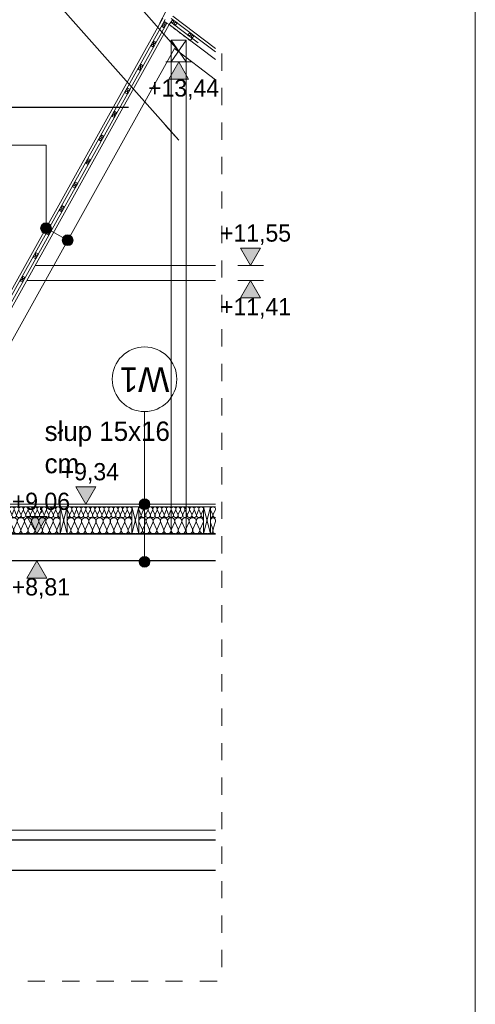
# Model space of a CAD drawing. Extents: x -613240 to -325500, y -25863 to 152403.
# Tile 139 of 254: x -329734 to -325500, y -7636 to 1502. Entities that reach past the tile are written whole.
import ezdxf

# ---------------------------------------------------------------- set-up
doc = ezdxf.new("R2010")
doc.units = 0
doc.header["$MEASUREMENT"] = 0
doc.linetypes.add('HIDDEN', pattern=[11.25, 7.5, -3.75])
doc.linetypes.add('Przerywana', pattern=[320, 160, -160])
for name, color, linetype, lineweight in [('ARCH dach_Nr_Pióra__5', 7, 'Continuous', 13), ('Arch dachowki_Nr_Pióra__21', 7, 'Continuous', 9), ('Arch dachy_Nr_Pióra__5', 7, 'Continuous', 13), ('Arch konstrukcja dachu_Nr_Pióra__21_Nr_Pióra__21', 7, 'Continuous', 9), ('Arch opisy_Nr_Pióra__1', 7, 'Continuous', 25), ('Arch opisy_Nr_Pióra__21', 7, 'Continuous', 9), ('Arch stropy_Nr_Pióra__21', 7, 'Continuous', 9), ('Arch stropy_Nr_Pióra__41', 7, 'Continuous', 15), ('ARCH TABELA_Nr_Pióra__21', 7, 'Continuous', 9), ('INWENT KONST. DREWNIANA_Nr_Pióra__21', 7, 'Continuous', 9), ('INWENT OPISY_Nr_Pióra__21', 7, 'Continuous', 9), ('INWENT WYMIARY_Nr_Pióra__21', 7, 'Continuous', 9), ('INWENT.ŚCIANY_Nr_Pióra__1', 7, 'Continuous', 25), ('Istniejące schody_Nr_Pióra__1', 7, 'Continuous', 25), ('Istniejące schody_Nr_Pióra__21', 7, 'Continuous', 9)]:
    doc.layers.add(name, color=color, linetype=linetype, lineweight=lineweight)
for name, color, linetype in [('Arch ocieplenie', 7, 'Continuous'), ('Arch opisy', 7, 'Continuous'), ('INWENT WYMIARY', 7, 'Continuous')]:
    doc.layers.add(name, color=color, linetype=linetype)
doc.layers.add('Arch ocieplenie_Nr_Pióra__4', color=7, linetype='Continuous', lineweight=13, true_color=0x029e21)
doc.styles.add('GENERATED_STYLE_1', font='txt')
doc.styles.add('GENERATED_STYLE_4', font='txt')
doc.styles.add('GENERATED_STYLE_5', font='txt')
doc.dimstyles.new('GENERATED_STYLE__8', dxfattribs={"dimtxt": 0.18, "dimasz": 182.4, "dimexe": 0.18, "dimexo": 0.0625, "dimgap": 0.09, "dimtad": 0, "dimtih": 1, "dimtoh": 1, "dimdec": 4, "dimzin": 0, "dimdsep": 46, "dimcen": 0.09, "dimadec": 0, "dimazin": 0, "dimtfac": 1, "dimtdec": 4, "dimtmove": 0, "dimatfit": 3, "dimldrblk": 'ARROWHEAD_5', "dimfxl": 0, "dimtolj": 1, "dimtzin": 0, "dimarcsym": 0})

# ---------------------------------------------------------------- blocks, each defined once
blk = doc.blocks.new('Izolacja cieplna 14_163', base_point=(-329956.3, -3269.6))
at = {"layer": 'Arch ocieplenie_Nr_Pióra__4', "linetype": 'Continuous'}
for p, q in [((-329953.5, -3164.3), (-329925.8, -3224.9)), ((-329920.2, -3224.9), (-329892.4, -3164.3)), ((-329886.8, -3164.3), (-329859.1, -3224.9)), ((-329853.5, -3224.9), (-329825.8, -3164.3)), ((-329820.2, -3164.3), (-329792.4, -3224.9)), ((-329786.8, -3224.9), (-329759.1, -3164.3)), ((-329753.5, -3164.3), (-329725.8, -3224.9)), ((-329720.2, -3224.9), (-329692.4, -3164.3)), ((-329686.8, -3164.3), (-329659.1, -3224.9)), ((-329653.5, -3224.9), (-329625.8, -3164.3)), ((-329620.2, -3164.3), (-329592.4, -3224.9)), ((-329586.8, -3224.9), (-329559.1, -3164.3)), ((-329553.5, -3164.3), (-329525.8, -3224.9)), ((-329520.2, -3224.9), (-329492.4, -3164.3)), ((-329486.8, -3164.3), (-329459.1, -3224.9)), ((-329453.5, -3224.9), (-329425.8, -3164.3)), ((-329420.2, -3164.3), (-329392.4, -3224.9)), ((-329386.8, -3224.9), (-329359.1, -3164.3))]:
    blk.add_line(p, q, dxfattribs=at)
for centre, start_param, end_param in [((-329923, -3151.5), 5.870392, 9.837571), ((-329856.3, -3151.5), 5.870392, 9.837571), ((-329789.6, -3151.5), 5.870392, 9.837571), ((-329723, -3151.5), 5.870392, 9.837571), ((-329656.3, -3151.5), 5.870392, 9.837571), ((-329589.6, -3151.5), 5.870392, 9.837571), ((-329523, -3151.5), 5.870392, 9.837571), ((-329456.3, -3151.5), 5.870392, 9.837571), ((-329389.6, -3151.5), 5.870392, 9.837571), ((-329956.3, -3237.7), 4.712389, 6.695979), ((-329889.6, -3237.7), 2.7288, 6.695979), ((-329823, -3237.7), 2.7288, 6.695979), ((-329756.3, -3237.7), 2.7288, 6.695979), ((-329689.6, -3237.7), 2.7288, 6.695979), ((-329623, -3237.7), 2.7288, 6.695979), ((-329556.3, -3237.7), 2.7288, 6.695979), ((-329489.6, -3237.7), 2.7288, 6.695979), ((-329423, -3237.7), 2.7288, 6.695979), ((-329356.3, -3237.7), 2.7288, 4.712389)]:
    blk.add_ellipse(centre, major_axis=(33.3, 0), ratio=0.957051, start_param=start_param, end_param=end_param, dxfattribs=at)
blk = doc.blocks.new('Izolacja cieplna 14_164', base_point=(-329956.3, -3119.6))
at = {"layer": 'Arch ocieplenie_Nr_Pióra__4', "linetype": 'Continuous'}
for p, q in [((-329954.5, -3049.4), (-329936.7, -3089.8)), ((-329933.1, -3089.8), (-329915.2, -3049.4)), ((-329911.6, -3049.4), (-329893.8, -3089.8)), ((-329890.2, -3089.8), (-329872.4, -3049.4)), ((-329868.8, -3049.4), (-329851, -3089.8)), ((-329847.4, -3089.8), (-329829.5, -3049.4)), ((-329825.9, -3049.4), (-329808.1, -3089.8)), ((-329804.5, -3089.8), (-329786.7, -3049.4)), ((-329783.1, -3049.4), (-329765.2, -3089.8)), ((-329761.6, -3089.8), (-329743.8, -3049.4)), ((-329740.2, -3049.4), (-329722.4, -3089.8)), ((-329718.8, -3089.8), (-329701, -3049.4)), ((-329697.4, -3049.4), (-329679.5, -3089.8)), ((-329675.9, -3089.8), (-329658.1, -3049.4)), ((-329654.5, -3049.4), (-329636.7, -3089.8)), ((-329633.1, -3089.8), (-329615.2, -3049.4)), ((-329611.6, -3049.4), (-329593.8, -3089.8)), ((-329590.2, -3089.8), (-329572.4, -3049.4)), ((-329568.8, -3049.4), (-329551, -3089.8)), ((-329547.4, -3089.8), (-329529.5, -3049.4)), ((-329525.9, -3049.4), (-329508.1, -3089.8)), ((-329504.5, -3089.8), (-329486.7, -3049.4)), ((-329483.1, -3049.4), (-329465.2, -3089.8)), ((-329461.6, -3089.8), (-329443.8, -3049.4)), ((-329440.2, -3049.4), (-329422.4, -3089.8)), ((-329418.8, -3089.8), (-329401, -3049.4)), ((-329397.4, -3049.4), (-329379.5, -3089.8)), ((-329375.9, -3089.8), (-329358.1, -3049.4))]:
    blk.add_line(p, q, dxfattribs=at)
for centre, start_param, end_param in [((-329934.9, -3040.9), 5.870392, 9.837571), ((-329956.3, -3098.3), 4.712389, 6.695979), ((-329913.4, -3098.3), 2.7288, 6.695979), ((-329892, -3040.9), 5.870392, 9.837571), ((-329870.6, -3098.3), 2.7288, 6.695979), ((-329849.2, -3040.9), 5.870392, 9.837571), ((-329827.7, -3098.3), 2.7288, 6.695979), ((-329806.3, -3040.9), 5.870392, 9.837571), ((-329784.9, -3098.3), 2.7288, 6.695979), ((-329763.4, -3040.9), 5.870392, 9.837571), ((-329742, -3098.3), 2.7288, 6.695979), ((-329720.6, -3040.9), 5.870392, 9.837571), ((-329699.2, -3098.3), 2.7288, 6.695979), ((-329677.7, -3040.9), 5.870392, 9.837571), ((-329656.3, -3098.3), 2.7288, 6.695979), ((-329634.9, -3040.9), 5.870392, 9.837571), ((-329613.4, -3098.3), 2.7288, 6.695979), ((-329592, -3040.9), 5.870392, 9.837571), ((-329570.6, -3098.3), 2.7288, 6.695979), ((-329549.2, -3040.9), 5.870392, 9.837571), ((-329527.7, -3098.3), 2.7288, 6.695979), ((-329506.3, -3040.9), 5.870392, 9.837571), ((-329484.9, -3098.3), 2.7288, 6.695979), ((-329463.4, -3040.9), 5.870392, 9.837571), ((-329442, -3098.3), 2.7288, 6.695979), ((-329420.6, -3040.9), 5.870392, 9.837571), ((-329399.2, -3098.3), 2.7288, 6.695979), ((-329377.7, -3040.9), 5.870392, 9.837571), ((-329356.3, -3098.3), 2.7288, 4.712389)]:
    blk.add_ellipse(centre, major_axis=(21.4, 0), ratio=0.99253, start_param=start_param, end_param=end_param, dxfattribs=at)
blk = doc.blocks.new('Izolacja cieplna 14_165', base_point=(-329291.3, -3269.6))
at = {"layer": 'Arch ocieplenie_Nr_Pióra__4', "linetype": 'Continuous'}
for p, q in [((-329288.5, -3164.3), (-329260.8, -3224.9)), ((-329255.2, -3224.9), (-329227.4, -3164.3)), ((-329221.8, -3164.3), (-329194.1, -3224.9)), ((-329188.5, -3224.9), (-329160.8, -3164.3)), ((-329155.2, -3164.3), (-329127.4, -3224.9)), ((-329121.8, -3224.9), (-329094.1, -3164.3)), ((-329088.5, -3164.3), (-329060.8, -3224.9)), ((-329055.2, -3224.9), (-329027.4, -3164.3)), ((-329021.8, -3164.3), (-328994.1, -3224.9)), ((-328988.5, -3224.9), (-328960.8, -3164.3)), ((-328955.2, -3164.3), (-328927.4, -3224.9)), ((-328921.8, -3224.9), (-328894.1, -3164.3)), ((-328888.5, -3164.3), (-328860.8, -3224.9)), ((-328855.2, -3224.9), (-328827.4, -3164.3)), ((-328821.8, -3164.3), (-328794.1, -3224.9)), ((-328788.5, -3224.9), (-328760.8, -3164.3)), ((-328755.2, -3164.3), (-328727.4, -3224.9)), ((-328721.8, -3224.9), (-328694.1, -3164.3))]:
    blk.add_line(p, q, dxfattribs=at)
for centre, start_param, end_param in [((-329258, -3151.5), 5.870392, 9.837571), ((-329191.3, -3151.5), 5.870392, 9.837571), ((-329124.6, -3151.5), 5.870392, 9.837571), ((-329058, -3151.5), 5.870392, 9.837571), ((-328991.3, -3151.5), 5.870392, 9.837571), ((-328924.6, -3151.5), 5.870392, 9.837571), ((-328858, -3151.5), 5.870392, 9.837571), ((-328791.3, -3151.5), 5.870392, 9.837571), ((-328724.6, -3151.5), 5.870392, 9.837571), ((-329291.3, -3237.7), 4.712389, 6.695979), ((-329224.6, -3237.7), 2.7288, 6.695979), ((-329158, -3237.7), 2.7288, 6.695979), ((-329091.3, -3237.7), 2.7288, 6.695979), ((-329024.6, -3237.7), 2.7288, 6.695979), ((-328958, -3237.7), 2.7288, 6.695979), ((-328891.3, -3237.7), 2.7288, 6.695979), ((-328824.6, -3237.7), 2.7288, 6.695979), ((-328758, -3237.7), 2.7288, 6.695979), ((-328691.3, -3237.7), 2.7288, 4.712389)]:
    blk.add_ellipse(centre, major_axis=(33.3, 0), ratio=0.957051, start_param=start_param, end_param=end_param, dxfattribs=at)
blk = doc.blocks.new('Izolacja cieplna 14_166', base_point=(-329291.3, -3119.6))
at = {"layer": 'Arch ocieplenie_Nr_Pióra__4', "linetype": 'Continuous'}
for p, q in [((-329289.5, -3049.4), (-329271.7, -3089.8)), ((-329268.1, -3089.8), (-329250.2, -3049.4)), ((-329246.6, -3049.4), (-329228.8, -3089.8)), ((-329225.2, -3089.8), (-329207.4, -3049.4)), ((-329203.8, -3049.4), (-329186, -3089.8)), ((-329182.4, -3089.8), (-329164.5, -3049.4)), ((-329160.9, -3049.4), (-329143.1, -3089.8)), ((-329139.5, -3089.8), (-329121.7, -3049.4)), ((-329118.1, -3049.4), (-329100.2, -3089.8)), ((-329096.6, -3089.8), (-329078.8, -3049.4)), ((-329075.2, -3049.4), (-329057.4, -3089.8)), ((-329053.8, -3089.8), (-329036, -3049.4)), ((-329032.4, -3049.4), (-329014.5, -3089.8)), ((-329010.9, -3089.8), (-328993.1, -3049.4)), ((-328989.5, -3049.4), (-328971.7, -3089.8)), ((-328968.1, -3089.8), (-328950.2, -3049.4)), ((-328946.6, -3049.4), (-328928.8, -3089.8)), ((-328925.2, -3089.8), (-328907.4, -3049.4)), ((-328903.8, -3049.4), (-328886, -3089.8)), ((-328882.4, -3089.8), (-328864.5, -3049.4)), ((-328860.9, -3049.4), (-328843.1, -3089.8)), ((-328839.5, -3089.8), (-328821.7, -3049.4)), ((-328818.1, -3049.4), (-328800.2, -3089.8)), ((-328796.6, -3089.8), (-328778.8, -3049.4)), ((-328775.2, -3049.4), (-328757.4, -3089.8)), ((-328753.8, -3089.8), (-328736, -3049.4)), ((-328732.4, -3049.4), (-328714.5, -3089.8)), ((-328710.9, -3089.8), (-328693.1, -3049.4))]:
    blk.add_line(p, q, dxfattribs=at)
for centre, start_param, end_param in [((-329269.9, -3040.9), 5.870392, 9.837571), ((-329291.3, -3098.3), 4.712389, 6.695979), ((-329248.4, -3098.3), 2.7288, 6.695979), ((-329227, -3040.9), 5.870392, 9.837571), ((-329205.6, -3098.3), 2.7288, 6.695979), ((-329184.2, -3040.9), 5.870392, 9.837571), ((-329162.7, -3098.3), 2.7288, 6.695979), ((-329141.3, -3040.9), 5.870392, 9.837571), ((-329119.9, -3098.3), 2.7288, 6.695979), ((-329098.4, -3040.9), 5.870392, 9.837571), ((-329077, -3098.3), 2.7288, 6.695979), ((-329055.6, -3040.9), 5.870392, 9.837571), ((-329034.2, -3098.3), 2.7288, 6.695979), ((-329012.7, -3040.9), 5.870392, 9.837571), ((-328991.3, -3098.3), 2.7288, 6.695979), ((-328969.9, -3040.9), 5.870392, 9.837571), ((-328948.4, -3098.3), 2.7288, 6.695979), ((-328927, -3040.9), 5.870392, 9.837571), ((-328905.6, -3098.3), 2.7288, 6.695979), ((-328884.2, -3040.9), 5.870392, 9.837571), ((-328862.7, -3098.3), 2.7288, 6.695979), ((-328841.3, -3040.9), 5.870392, 9.837571), ((-328819.9, -3098.3), 2.7288, 6.695979), ((-328798.4, -3040.9), 5.870392, 9.837571), ((-328777, -3098.3), 2.7288, 6.695979), ((-328755.6, -3040.9), 5.870392, 9.837571), ((-328734.2, -3098.3), 2.7288, 6.695979), ((-328712.7, -3040.9), 5.870392, 9.837571), ((-328691.3, -3098.3), 2.7288, 4.712389)]:
    blk.add_ellipse(centre, major_axis=(21.4, 0), ratio=0.99253, start_param=start_param, end_param=end_param, dxfattribs=at)
blk = doc.blocks.new('Izolacja cieplna 14_167', base_point=(-328626.3, -3269.6))
at = {"layer": 'Arch ocieplenie_Nr_Pióra__4', "linetype": 'Continuous'}
for p, q in [((-328623.5, -3164.3), (-328595.8, -3224.9)), ((-328590.2, -3224.9), (-328562.4, -3164.3)), ((-328556.8, -3164.3), (-328529.1, -3224.9)), ((-328523.5, -3224.9), (-328495.8, -3164.3)), ((-328490.2, -3164.3), (-328462.4, -3224.9)), ((-328456.8, -3224.9), (-328429.1, -3164.3)), ((-328423.5, -3164.3), (-328395.8, -3224.9)), ((-328390.2, -3224.9), (-328362.4, -3164.3)), ((-328356.8, -3164.3), (-328329.1, -3224.9)), ((-328323.5, -3224.9), (-328295.8, -3164.3)), ((-328290.2, -3164.3), (-328262.4, -3224.9)), ((-328256.8, -3224.9), (-328229.1, -3164.3)), ((-328223.5, -3164.3), (-328195.8, -3224.9)), ((-328190.2, -3224.9), (-328162.4, -3164.3)), ((-328156.8, -3164.3), (-328129.1, -3224.9)), ((-328123.5, -3224.9), (-328095.8, -3164.3)), ((-328090.2, -3164.3), (-328062.4, -3224.9)), ((-328056.8, -3224.9), (-328029.1, -3164.3))]:
    blk.add_line(p, q, dxfattribs=at)
for centre, start_param, end_param in [((-328593, -3151.5), 5.870392, 9.837571), ((-328526.3, -3151.5), 5.870392, 9.837571), ((-328459.6, -3151.5), 5.870392, 9.837571), ((-328393, -3151.5), 5.870392, 9.837571), ((-328326.3, -3151.5), 5.870392, 9.837571), ((-328259.6, -3151.5), 5.870392, 9.837571), ((-328193, -3151.5), 5.870392, 9.837571), ((-328126.3, -3151.5), 5.870392, 9.837571), ((-328059.6, -3151.5), 5.870392, 9.837571), ((-328626.3, -3237.7), 4.712389, 6.695979), ((-328559.6, -3237.7), 2.7288, 6.695979), ((-328493, -3237.7), 2.7288, 6.695979), ((-328426.3, -3237.7), 2.7288, 6.695979), ((-328359.6, -3237.7), 2.7288, 6.695979), ((-328293, -3237.7), 2.7288, 6.695979), ((-328226.3, -3237.7), 2.7288, 6.695979), ((-328159.6, -3237.7), 2.7288, 6.695979), ((-328093, -3237.7), 2.7288, 6.695979), ((-328026.3, -3237.7), 2.7288, 4.712389)]:
    blk.add_ellipse(centre, major_axis=(33.3, 0), ratio=0.957051, start_param=start_param, end_param=end_param, dxfattribs=at)
blk = doc.blocks.new('Izolacja cieplna 14_168', base_point=(-328626.3, -3119.6))
at = {"layer": 'Arch ocieplenie_Nr_Pióra__4', "linetype": 'Continuous'}
for p, q in [((-328624.5, -3049.4), (-328606.7, -3089.8)), ((-328603.1, -3089.8), (-328585.2, -3049.4)), ((-328581.6, -3049.4), (-328563.8, -3089.8)), ((-328560.2, -3089.8), (-328542.4, -3049.4)), ((-328538.8, -3049.4), (-328521, -3089.8)), ((-328517.4, -3089.8), (-328499.5, -3049.4)), ((-328495.9, -3049.4), (-328478.1, -3089.8)), ((-328474.5, -3089.8), (-328456.7, -3049.4)), ((-328453.1, -3049.4), (-328435.2, -3089.8)), ((-328431.6, -3089.8), (-328413.8, -3049.4)), ((-328410.2, -3049.4), (-328392.4, -3089.8)), ((-328388.8, -3089.8), (-328371, -3049.4)), ((-328367.4, -3049.4), (-328349.5, -3089.8)), ((-328345.9, -3089.8), (-328328.1, -3049.4)), ((-328324.5, -3049.4), (-328306.7, -3089.8)), ((-328303.1, -3089.8), (-328285.2, -3049.4)), ((-328281.6, -3049.4), (-328263.8, -3089.8)), ((-328260.2, -3089.8), (-328242.4, -3049.4)), ((-328238.8, -3049.4), (-328221, -3089.8)), ((-328217.4, -3089.8), (-328199.5, -3049.4)), ((-328195.9, -3049.4), (-328178.1, -3089.8)), ((-328174.5, -3089.8), (-328156.7, -3049.4)), ((-328153.1, -3049.4), (-328135.2, -3089.8)), ((-328131.6, -3089.8), (-328113.8, -3049.4)), ((-328110.2, -3049.4), (-328092.4, -3089.8)), ((-328088.8, -3089.8), (-328071, -3049.4)), ((-328067.4, -3049.4), (-328049.5, -3089.8)), ((-328045.9, -3089.8), (-328028.1, -3049.4))]:
    blk.add_line(p, q, dxfattribs=at)
for centre, start_param, end_param in [((-328604.9, -3040.9), 5.870392, 9.837571), ((-328626.3, -3098.3), 4.712389, 6.695979), ((-328583.4, -3098.3), 2.7288, 6.695979), ((-328562, -3040.9), 5.870392, 9.837571), ((-328540.6, -3098.3), 2.7288, 6.695979), ((-328519.2, -3040.9), 5.870392, 9.837571), ((-328497.7, -3098.3), 2.7288, 6.695979), ((-328476.3, -3040.9), 5.870392, 9.837571), ((-328454.9, -3098.3), 2.7288, 6.695979), ((-328433.4, -3040.9), 5.870392, 9.837571), ((-328412, -3098.3), 2.7288, 6.695979), ((-328390.6, -3040.9), 5.870392, 9.837571), ((-328369.2, -3098.3), 2.7288, 6.695979), ((-328347.7, -3040.9), 5.870392, 9.837571), ((-328326.3, -3098.3), 2.7288, 6.695979), ((-328304.9, -3040.9), 5.870392, 9.837571), ((-328283.4, -3098.3), 2.7288, 6.695979), ((-328262, -3040.9), 5.870392, 9.837571), ((-328240.6, -3098.3), 2.7288, 6.695979), ((-328219.2, -3040.9), 5.870392, 9.837571), ((-328197.7, -3098.3), 2.7288, 6.695979), ((-328176.3, -3040.9), 5.870392, 9.837571), ((-328154.9, -3098.3), 2.7288, 6.695979), ((-328133.4, -3040.9), 5.870392, 9.837571), ((-328112, -3098.3), 2.7288, 6.695979), ((-328090.6, -3040.9), 5.870392, 9.837571), ((-328069.2, -3098.3), 2.7288, 6.695979), ((-328047.7, -3040.9), 5.870392, 9.837571), ((-328026.3, -3098.3), 2.7288, 4.712389)]:
    blk.add_ellipse(centre, major_axis=(21.4, 0), ratio=0.99253, start_param=start_param, end_param=end_param, dxfattribs=at)
blk = doc.blocks.new('Izolacja cieplna 14_169', base_point=(-327961.3, -3269.6))
at = {"layer": 'Arch ocieplenie_Nr_Pióra__4', "linetype": 'Continuous'}
for p, q in [((-327959.3, -3164.3), (-327939.5, -3224.9)), ((-327935.5, -3224.9), (-327915.7, -3164.3))]:
    blk.add_line(p, q, dxfattribs=at)
for centre, start_param, end_param in [((-327937.5, -3151.5), 4.299595, 8.266775), ((-327961.3, -3237.7), 3.141593, 5.125182), ((-327913.7, -3237.7), 1.158004, 3.141593)]:
    blk.add_ellipse(centre, major_axis=(0, 31.9), ratio=0.746225, start_param=start_param, end_param=end_param, dxfattribs=at)
blk = doc.blocks.new('Izolacja cieplna 14_170', base_point=(-327961.3, -3119.6))
at = {"layer": 'Arch ocieplenie_Nr_Pióra__4', "linetype": 'Continuous'}
for p, q in [((-327959.3, -3049.4), (-327939.5, -3089.8)), ((-327935.5, -3089.8), (-327915.7, -3049.4))]:
    blk.add_line(p, q, dxfattribs=at)
for centre, start_param, end_param in [((-327937.5, -3040.9), 5.870392, 9.837571), ((-327961.3, -3098.3), 4.712389, 6.695979), ((-327913.7, -3098.3), 2.7288, 4.712389)]:
    blk.add_ellipse(centre, major_axis=(23.8, 0), ratio=0.893414, start_param=start_param, end_param=end_param, dxfattribs=at)
blk = doc.blocks.new('Wymiary_30', base_point=(-329119, -2994.6))
at = {"layer": 'INWENT WYMIARY_Nr_Pióra__21', "linetype": 'Continuous'}
blk.add_hatch(color=256, dxfattribs=at).paths.add_polyline_path([(-329119, -2994.6), (-329211.8, -2834.6), (-329026.2, -2834.6)], flags=0)
for p, q in [((-329119, -2994.6), (-329211.8, -2834.6)), ((-329211.8, -2834.6), (-329026.2, -2834.6)), ((-329026.2, -2834.6), (-329119, -2994.6)), ((-329119, -2994.6), (-329239, -2994.6)), ((-329119, -2994.6), (-328999, -2994.6))]:
    blk.add_line(p, q, dxfattribs=at)
at = {"layer": 'INWENT WYMIARY_Nr_Pióra__21', "insert": (-329352.4, -2802.6), "char_height": 160, "attachment_point": 7, "style": 'GENERATED_STYLE_1'}
blk.add_mtext('{+9,34}', dxfattribs=at)
blk = doc.blocks.new('Wymiary_31', base_point=(-328256.3, 1110.4))
at = {"layer": 'INWENT WYMIARY_Nr_Pióra__21', "linetype": 'Continuous'}
blk.add_hatch(color=256, dxfattribs=at).paths.add_polyline_path([(-328256.3, 1110.4), (-328349.1, 950.4), (-328163.5, 950.4)], flags=0)
for p, q in [((-328256.3, 1110.4), (-328376.3, 1110.4)), ((-328256.3, 1110.4), (-328349.1, 950.4)), ((-328256.3, 1110.4), (-328136.3, 1110.4)), ((-328163.5, 950.4), (-328256.3, 1110.4)), ((-328349.1, 950.4), (-328163.5, 950.4))]:
    blk.add_line(p, q, dxfattribs=at)
at = {"layer": 'INWENT WYMIARY_Nr_Pióra__21', "insert": (-328540.9, 758.4), "char_height": 160, "attachment_point": 7, "style": 'GENERATED_STYLE_1'}
blk.add_mtext('{+13,44}', dxfattribs=at)
blk = doc.blocks.new('Wymiary_32', base_point=(-327587.8, -779.6))
at = {"layer": 'INWENT WYMIARY_Nr_Pióra__21', "linetype": 'Continuous'}
blk.add_hatch(color=256, dxfattribs=at).paths.add_polyline_path([(-327587.8, -779.6), (-327680.6, -619.6), (-327495, -619.6)], flags=0)
for p, q in [((-327587.8, -779.6), (-327680.6, -619.6)), ((-327680.6, -619.6), (-327495, -619.6)), ((-327495, -619.6), (-327587.8, -779.6)), ((-327587.8, -779.6), (-327707.8, -779.6)), ((-327587.8, -779.6), (-327467.8, -779.6))]:
    blk.add_line(p, q, dxfattribs=at)
at = {"layer": 'INWENT WYMIARY_Nr_Pióra__21', "insert": (-327872.4, -587.6), "char_height": 160, "attachment_point": 7, "style": 'GENERATED_STYLE_1'}
blk.add_mtext('{+11,55}', dxfattribs=at)
blk = doc.blocks.new('Wymiary_33', base_point=(-327587.8, -919.6))
at = {"layer": 'INWENT WYMIARY_Nr_Pióra__21', "linetype": 'Continuous'}
blk.add_hatch(color=256, dxfattribs=at).paths.add_polyline_path([(-327587.8, -919.6), (-327680.6, -1079.6), (-327495, -1079.6)], flags=0)
for p, q in [((-327587.8, -919.6), (-327707.8, -919.6)), ((-327587.8, -919.6), (-327680.6, -1079.6)), ((-327587.8, -919.6), (-327467.8, -919.6)), ((-327495, -1079.6), (-327587.8, -919.6)), ((-327680.6, -1079.6), (-327495, -1079.6))]:
    blk.add_line(p, q, dxfattribs=at)
at = {"layer": 'INWENT WYMIARY_Nr_Pióra__21', "insert": (-327872.4, -1271.6), "char_height": 160, "attachment_point": 7, "style": 'GENERATED_STYLE_1'}
blk.add_mtext('{+11,41}', dxfattribs=at)
blk = doc.blocks.new('Wymiary_42', base_point=(-329573.9, -3519.6))
at = {"layer": 'INWENT WYMIARY_Nr_Pióra__21', "linetype": 'Continuous'}
blk.add_hatch(color=256, dxfattribs=at).paths.add_polyline_path([(-329573.9, -3519.6), (-329666.7, -3679.6), (-329481.1, -3679.6)], flags=0)
for p, q in [((-329573.9, -3519.6), (-329693.9, -3519.6)), ((-329573.9, -3519.6), (-329666.7, -3679.6)), ((-329573.9, -3519.6), (-329453.9, -3519.6)), ((-329481.1, -3679.6), (-329573.9, -3519.6)), ((-329666.7, -3679.6), (-329481.1, -3679.6))]:
    blk.add_line(p, q, dxfattribs=at)
at = {"layer": 'INWENT WYMIARY_Nr_Pióra__21', "insert": (-329807.4, -3871.6), "char_height": 160, "attachment_point": 7, "style": 'GENERATED_STYLE_1'}
blk.add_mtext('{+8,81}', dxfattribs=at)
blk = doc.blocks.new('Wymiary_43', base_point=(-329573.9, -3269.6))
at = {"layer": 'INWENT WYMIARY_Nr_Pióra__21', "linetype": 'Continuous'}
blk.add_hatch(color=256, dxfattribs=at).paths.add_polyline_path([(-329573.9, -3269.6), (-329666.7, -3109.6), (-329481.1, -3109.6)], flags=0)
for p, q in [((-329573.9, -3269.6), (-329666.7, -3109.6)), ((-329666.7, -3109.6), (-329481.1, -3109.6)), ((-329481.1, -3109.6), (-329573.9, -3269.6)), ((-329573.9, -3269.6), (-329693.9, -3269.6)), ((-329573.9, -3269.6), (-329453.9, -3269.6))]:
    blk.add_line(p, q, dxfattribs=at)
at = {"layer": 'INWENT WYMIARY_Nr_Pióra__21', "insert": (-329807.4, -3077.6), "char_height": 160, "attachment_point": 7, "style": 'GENERATED_STYLE_1'}
blk.add_mtext('{+9,06}', dxfattribs=at)
blk = doc.blocks.new('ARROWHEAD_5')
at = {"color": 0, "linetype": 'Continuous', "lineweight": 0}
blk.add_line((0, 0), (-1, 0), dxfattribs=at)
blk.add_solid([(-1, 0.2679), (0, 0), (-1, -0.2679), (-1, 0.2679)], dxfattribs=at)
blk = doc.blocks.new('Linia_124', base_point=(-328573.4, -3529.6))
at = {"layer": 'Arch opisy_Nr_Pióra__21', "linetype": 'Continuous'}
for points in [[(-328523.4, -2994.6), (-328527.2, -2975.5), (-328538, -2959.3), (-328554.2, -2948.4), (-328573.4, -2944.6), (-328592.5, -2948.4), (-328608.7, -2959.3), (-328619.6, -2975.5), (-328623.4, -2994.6), (-328619.6, -3013.7), (-328608.7, -3030), (-328592.5, -3040.8), (-328573.4, -3044.6), (-328554.2, -3040.8), (-328538, -3030), (-328527.2, -3013.7)], [(-328523.4, -3529.6), (-328527.2, -3510.5), (-328538, -3494.3), (-328554.2, -3483.4), (-328573.4, -3479.6), (-328592.5, -3483.4), (-328608.7, -3494.3), (-328619.6, -3510.5), (-328623.4, -3529.6), (-328619.6, -3548.7), (-328608.7, -3565), (-328592.5, -3575.8), (-328573.4, -3579.6), (-328554.2, -3575.8), (-328538, -3565), (-328527.2, -3548.7)]]:
    blk.add_hatch(color=256, dxfattribs=at).paths.add_polyline_path(points, flags=0)
blk.add_line((-328573.4, -3479.6), (-328573.4, -3044.6), dxfattribs=at)
for centre in [(-328573.4, -2994.6), (-328573.4, -3529.6)]:
    blk.add_circle(centre, 50, dxfattribs=at)
blk = doc.blocks.new('Linia_125', base_point=(-328573.4, -2994.6))
at = {"layer": 'Arch opisy_Nr_Pióra__21', "linetype": 'Continuous'}
blk.add_line((-328573.4, -2994.6), (-328573.4, -2134.8), dxfattribs=at)
blk.add_circle((-328573.4, -1834.8), 300, dxfattribs=at)
blk = doc.blocks.new('Linia_128', base_point=(-329288.1, -545.2))
at = {"layer": 'Arch opisy_Nr_Pióra__21', "linetype": 'Continuous'}
for points in [[(-329439, -433.3), (-329442.8, -414.1), (-329453.7, -397.9), (-329469.9, -387.1), (-329489, -383.3), (-329508.2, -387.1), (-329524.4, -397.9), (-329535.2, -414.1), (-329539, -433.3), (-329535.2, -452.4), (-329524.4, -468.6), (-329508.2, -479.5), (-329489, -483.3), (-329469.9, -479.5), (-329453.7, -468.6), (-329442.8, -452.4)], [(-329238.1, -545.2), (-329242, -526.1), (-329252.8, -509.9), (-329269, -499), (-329288.1, -495.2), (-329307.3, -499), (-329323.5, -509.9), (-329334.3, -526.1), (-329338.1, -545.2), (-329334.3, -564.3), (-329323.5, -580.6), (-329307.3, -591.4), (-329288.1, -595.2), (-329269, -591.4), (-329252.8, -580.6), (-329242, -564.3)]]:
    blk.add_hatch(color=256, dxfattribs=at).paths.add_polyline_path(points, flags=0)
blk.add_line((-329331.8, -520.9), (-329445.4, -457.6), dxfattribs=at)
for centre in [(-329489, -433.3), (-329288.1, -545.2)]:
    blk.add_circle(centre, 50, dxfattribs=at)
blk = doc.blocks.new('Linia_129', base_point=(-329489, 338.5))
at = {"layer": 'Arch opisy_Nr_Pióra__21', "linetype": 'Continuous'}
blk.add_line((-329489, 338.5), (-330101.4, 338.5), dxfattribs=at)
blk.add_circle((-330401.4, 338.5), 300, dxfattribs=at)

msp = doc.modelspace()

# ---------------------------------------------------------------- linework, layer by layer
at = {"layer": 'ARCH dach_Nr_Pióra__5', "linetype": 'Continuous'}
for p, q in [((-329811.8, -1125.5), (-328365.6, 1469.8)), ((-328431, 1352.3), (-328365.6, 1469.8)), ((-328391.7, 1484.4), (-328416.1, 1440.7)), ((-328365.5, 1469.8), (-328416.1, 1440.7)), ((-328391.8, 1484.4), (-328365.6, 1469.8)), ((-328391.7, 1484.4), (-328389.9, 1426.1)), ((-328365.5, 1469.8), (-328389.9, 1426.1)), ((-328365.6, 1469.8), (-328343.7, 1457.6)), ((-328328.6, 1477.6), (-328343.7, 1457.6)), ((-328310.6, 1501.5), (-328328.7, 1477.5)), ((-328328.7, 1477.5), (-328270.7, 1471.4)), ((-328328.7, 1477.5), (-328288.7, 1447.4)), ((-328076, 1287.1), (-328328.6, 1477.6)), ((-328310.6, 1501.5), (-328288.7, 1447.4)), ((-328310.6, 1501.5), (-328270.7, 1471.4)), ((-328270.7, 1471.4), (-328288.7, 1447.4)), ((-328416.1, 1440.7), (-328389.9, 1426.1)), ((-328153.9, 1383.2), (-328171.9, 1359.2)), ((-328153.9, 1383.2), (-328113.9, 1353.1)), ((-328153.9, 1383.2), (-328132, 1329.1)), ((-328490.8, 1306.7), (-328515.1, 1263)), ((-328464.6, 1292.1), (-328515.1, 1263)), ((-328490.8, 1306.7), (-328464.6, 1292.1)), ((-328490.8, 1306.7), (-328488.9, 1248.4)), ((-328464.6, 1292.1), (-328488.9, 1248.4)), ((-328171.9, 1359.2), (-328132, 1329.1)), ((-328171.9, 1359.2), (-328113.9, 1353.1)), ((-328113.9, 1353.1), (-328147, 1309.2)), ((-328515.1, 1263), (-328488.9, 1248.4)), ((-328612.5, 1088.3), (-328636.8, 1044.6)), ((-328586.3, 1073.7), (-328636.8, 1044.6)), ((-328636.8, 1044.6), (-328610.6, 1030)), ((-328612.5, 1088.3), (-328586.3, 1073.7)), ((-328612.5, 1088.3), (-328610.6, 1030)), ((-328586.3, 1073.7), (-328610.6, 1030)), ((-328734.2, 869.9), (-328758.5, 826.2)), ((-328708, 855.3), (-328758.5, 826.2)), ((-328758.5, 826.2), (-328732.3, 811.6)), ((-328734.2, 869.9), (-328732.3, 811.6)), ((-328734.2, 869.9), (-328708, 855.3)), ((-328708, 855.3), (-328732.3, 811.6)), ((-328855.9, 651.5), (-328880.2, 607.8)), ((-328855.9, 651.5), (-328854, 593.2)), ((-328855.9, 651.5), (-328829.7, 636.9)), ((-328829.7, 636.9), (-328880.2, 607.8)), ((-328880.2, 607.8), (-328854, 593.2)), ((-328829.7, 636.9), (-328854, 593.2)), ((-328977.6, 433.1), (-329001.9, 389.5)), ((-328951.4, 418.5), (-329001.9, 389.5)), ((-329001.9, 389.5), (-328975.7, 374.9)), ((-328977.6, 433.1), (-328951.4, 418.5)), ((-328977.6, 433.1), (-328975.7, 374.9)), ((-328951.4, 418.5), (-328975.7, 374.9)), ((-329099.3, 214.8), (-329123.6, 171.1)), ((-329073.1, 200.1), (-329123.6, 171.1)), ((-329099.3, 214.8), (-329097.4, 156.5)), ((-329099.3, 214.8), (-329073.1, 200.1)), ((-329073.1, 200.1), (-329097.4, 156.5)), ((-329123.6, 171.1), (-329097.4, 156.5)), ((-329221, -3.6), (-329245.3, -47.3)), ((-329194.8, -18.2), (-329245.3, -47.3)), ((-329245.3, -47.3), (-329219.1, -61.9)), ((-329221, -3.6), (-329219.1, -61.9)), ((-329221, -3.6), (-329194.8, -18.2)), ((-329194.8, -18.2), (-329219.1, -61.9)), ((-329342.7, -222), (-329367, -265.7)), ((-329316.5, -236.6), (-329367, -265.7)), ((-329367, -265.7), (-329340.8, -280.3)), ((-329342.7, -222), (-329316.5, -236.6)), ((-329342.7, -222), (-329340.8, -280.3)), ((-329316.5, -236.6), (-329340.8, -280.3)), ((-329464.4, -440.4), (-329488.7, -484.1)), ((-329438.2, -455), (-329488.7, -484.1)), ((-329464.4, -440.4), (-329462.5, -498.7)), ((-329464.4, -440.4), (-329438.2, -455)), ((-329438.2, -455), (-329462.5, -498.7)), ((-329488.7, -484.1), (-329462.5, -498.7)), ((-329586.1, -658.8), (-329610.4, -702.4)), ((-329559.8, -673.4), (-329610.4, -702.4)), ((-329610.4, -702.4), (-329584.2, -717.1)), ((-329586.1, -658.8), (-329584.2, -717.1)), ((-329586.1, -658.8), (-329559.8, -673.4)), ((-329559.8, -673.4), (-329584.2, -717.1)), ((-329707.7, -877.2), (-329732.1, -920.8)), ((-329681.5, -891.8), (-329732.1, -920.8)), ((-329707.7, -877.2), (-329705.9, -935.4)), ((-329707.7, -877.2), (-329681.5, -891.8)), ((-329681.5, -891.8), (-329705.9, -935.4)), ((-329732.1, -920.8), (-329705.9, -935.4))]:
    msp.add_line(p, q, dxfattribs=at)
at = {"layer": 'Arch dachowki_Nr_Pióra__21', "linetype": 'Continuous'}
for p, q in [((-328435.9, 1465.6), (-328375.9, 1577.2)), ((-329877.3, -1181.4), (-328391.8, 1484.4)), ((-329874.8, -1125.5), (-328403.5, 1514.7)), ((-328479.9, 1377.6), (-328403.5, 1514.7)), ((-328457.7, 1366.1), (-328381.7, 1502.5)), ((-327913.7, 1202.3), (-328327.1, 1514)), ((-327913.7, 1233.6), (-328312.1, 1534))]:
    msp.add_line(p, q, dxfattribs=at)
at = {"layer": 'Arch dachy_Nr_Pióra__5', "linetype": 'HIDDEN'}
msp.add_line((-330908.5, -3267.4), (-327913.7, -3267.4), dxfattribs=at)
at = {"layer": 'Arch dachy_Nr_Pióra__5', "linetype": 'HIDDEN', "flags": 128}
msp.add_lwpolyline([(-328142.7, 1302.5), (-328343.1, 1454.9)], dxfattribs=at)
at = {"layer": 'Arch konstrukcja dachu_Nr_Pióra__21_Nr_Pióra__21', "linetype": 'Continuous'}
for p, q in [((-328343.7, 1457.5), (-330824.9, -2994.6)), ((-328343.7, 1457.5), (-327913.7, 1133.4)), ((-328296.6, 1233.9), (-330279.7, -2324.3)), ((-328296.6, 1233.9), (-327913.7, 945.2))]:
    msp.add_line(p, q, dxfattribs=at)
at = {"layer": 'Arch opisy_Nr_Pióra__21', "linetype": 'Continuous'}
msp.add_line((-329489, -433.3), (-329489, 338.5), dxfattribs=at)
at = {"layer": 'Arch stropy_Nr_Pióra__21', "linetype": 'Continuous'}
for p, q in [((-329356.3, -3269.6), (-329356.3, -3019.6)), ((-329356.3, -3019.6), (-329291.3, -3019.6)), ((-329356.3, -3269.6), (-329291.3, -3019.6)), ((-329356.3, -3019.6), (-329291.3, -3269.6)), ((-329291.3, -3019.6), (-329291.3, -3269.6)), ((-328691.3, -3269.6), (-328691.3, -3019.6)), ((-328691.3, -3019.6), (-328626.3, -3019.6)), ((-328691.3, -3269.6), (-328626.3, -3019.6)), ((-328691.3, -3019.6), (-328626.3, -3269.6)), ((-328626.3, -3019.6), (-328626.3, -3269.6)), ((-328026.3, -3269.6), (-328026.3, -3019.6)), ((-328026.3, -3019.6), (-327961.3, -3019.6)), ((-328026.3, -3269.6), (-327961.3, -3019.6)), ((-328026.3, -3019.6), (-327961.3, -3269.6)), ((-327961.3, -3019.6), (-327961.3, -3269.6)), ((-329291.3, -3269.6), (-329356.3, -3269.6)), ((-328626.3, -3269.6), (-328691.3, -3269.6)), ((-327961.3, -3269.6), (-328026.3, -3269.6))]:
    msp.add_line(p, q, dxfattribs=at)
at = {"layer": 'Arch stropy_Nr_Pióra__41', "linetype": 'Continuous'}
for p, q in [((-331181.3, -2994.6), (-327913.7, -2994.6)), ((-331156.3, -3019.6), (-327913.7, -3019.6))]:
    msp.add_line(p, q, dxfattribs=at)
at = {"layer": 'ARCH TABELA_Nr_Pióra__21', "linetype": 'Continuous'}
msp.add_line((-325499.6, 6086.6), (-325499.6, -22363.4), dxfattribs=at)
at = {"layer": 'INWENT KONST. DREWNIANA_Nr_Pióra__21', "linetype": 'Continuous'}
for p, q in [((-328326.3, 1310.4), (-328186.3, 1310.4)), ((-328326.3, 1110.4), (-328326.3, 1310.4)), ((-328326.3, 1310.4), (-328186.3, 1110.4)), ((-328326.3, 1110.4), (-328186.3, 1310.4)), ((-328186.3, 1110.4), (-328186.3, 1310.4)), ((-328326.3, -3269.6), (-328326.3, 1110.4)), ((-328326.3, 1110.4), (-328186.3, 1110.4)), ((-328186.3, -3269.6), (-328186.3, 1110.4)), ((-329590.5, -779.6), (-327913.7, -779.6)), ((-329668.5, -919.6), (-327913.7, -919.6))]:
    msp.add_line(p, q, dxfattribs=at)
at = {"layer": 'INWENT OPISY_Nr_Pióra__21', "linetype": 'Przerywana'}
for p in [(-327853.7, 1188.4), (-335739.2, -7419.6)]:
    msp.add_line(p, (-327853.7, -7419.6), dxfattribs=at)
at = {"layer": 'INWENT.ŚCIANY_Nr_Pióra__1', "linetype": 'Continuous'}
for p, q in [((-330786.3, -3269.6), (-327913.7, -3269.6)), ((-327913.7, -3519.6), (-330906.3, -3519.6))]:
    msp.add_line(p, q, dxfattribs=at)
at = {"layer": 'Istniejące schody_Nr_Pióra__1', "linetype": 'Continuous'}
for p, q in [((-332496.3, -6109.6), (-327913.7, -6109.6)), ((-332066.3, -6389.6), (-327913.7, -6389.6))]:
    msp.add_line(p, q, dxfattribs=at)
at = {"layer": 'Istniejące schody_Nr_Pióra__21', "linetype": 'Continuous'}
msp.add_line((-331751.3, -6019.6), (-327913.7, -6019.6), dxfattribs=at)

# ---------------------------------------------------------------- block references
at = {"layer": 'Arch ocieplenie', "color": 104, "linetype": 'Continuous', "lineweight": 13, "true_color": 0x029e21}
for name, p in [('Izolacja cieplna 14_164', (-329956.3, -3119.6)), ('Izolacja cieplna 14_166', (-329291.3, -3119.6)), ('Izolacja cieplna 14_168', (-328626.3, -3119.6)), ('Izolacja cieplna 14_170', (-327961.3, -3119.6)), ('Izolacja cieplna 14_163', (-329956.3, -3269.6)), ('Izolacja cieplna 14_165', (-329291.3, -3269.6)), ('Izolacja cieplna 14_167', (-328626.3, -3269.6)), ('Izolacja cieplna 14_169', (-327961.3, -3269.6))]:
    msp.add_blockref(name, p, dxfattribs=at)
at = {"layer": 'Arch opisy', "linetype": 'Continuous'}
for name, p in [('Linia_129', (-329489, 338.5)), ('Linia_128', (-329288.1, -545.2)), ('Linia_125', (-328573.4, -2994.6)), ('Linia_124', (-328573.4, -3529.6))]:
    msp.add_blockref(name, p, dxfattribs=at)
at = {"layer": 'INWENT WYMIARY', "linetype": 'Continuous'}
for name, p in [('Wymiary_31', (-328256.3, 1110.4)), ('Wymiary_32', (-327587.8, -779.6)), ('Wymiary_33', (-327587.8, -919.6)), ('Wymiary_30', (-329119, -2994.6)), ('Wymiary_43', (-329573.9, -3269.6)), ('Wymiary_42', (-329573.9, -3519.6))]:
    msp.add_blockref(name, p, dxfattribs=at)

# ---------------------------------------------------------------- texts
at = {"layer": 'Arch opisy_Nr_Pióra__1', "linetype": 'Continuous', "insert": (-328573.4, -1953.3), "char_height": 230, "attachment_point": 2, "rotation": 180, "style": 'GENERATED_STYLE_5'}
msp.add_mtext('{W1}', dxfattribs=at)
at = {"layer": 'INWENT OPISY_Nr_Pióra__21', "linetype": 'Continuous', "insert": (-329502.1, -2468.7), "char_height": 180, "width": 1340.05, "attachment_point": 4, "style": 'GENERATED_STYLE_4'}
msp.add_mtext('{słup 15x16 cm}', dxfattribs=at)

# ---------------------------------------------------------------- leaders
at = {"layer": 'INWENT OPISY_Nr_Pióra__21', "linetype": 'Continuous', "annotation_type": 0, "has_hookline": 1, "hookline_direction": 1}
for points, text_width in [([(-328256.3, 1210.4), (-329311, 2408), (-330743.6, 2408)], 1337.1), ([(-328256.3, 384), (-329615.4, 1915.9), (-330151, 1915.9)], 762.9), ([(-328721.5, 688.2), (-332365.6, 688.2)], 1448.6)]:
    msp.add_leader(points, dimstyle='GENERATED_STYLE__8', dxfattribs=dict(at, text_width=text_width))

doc.saveas('drawing.dxf')
